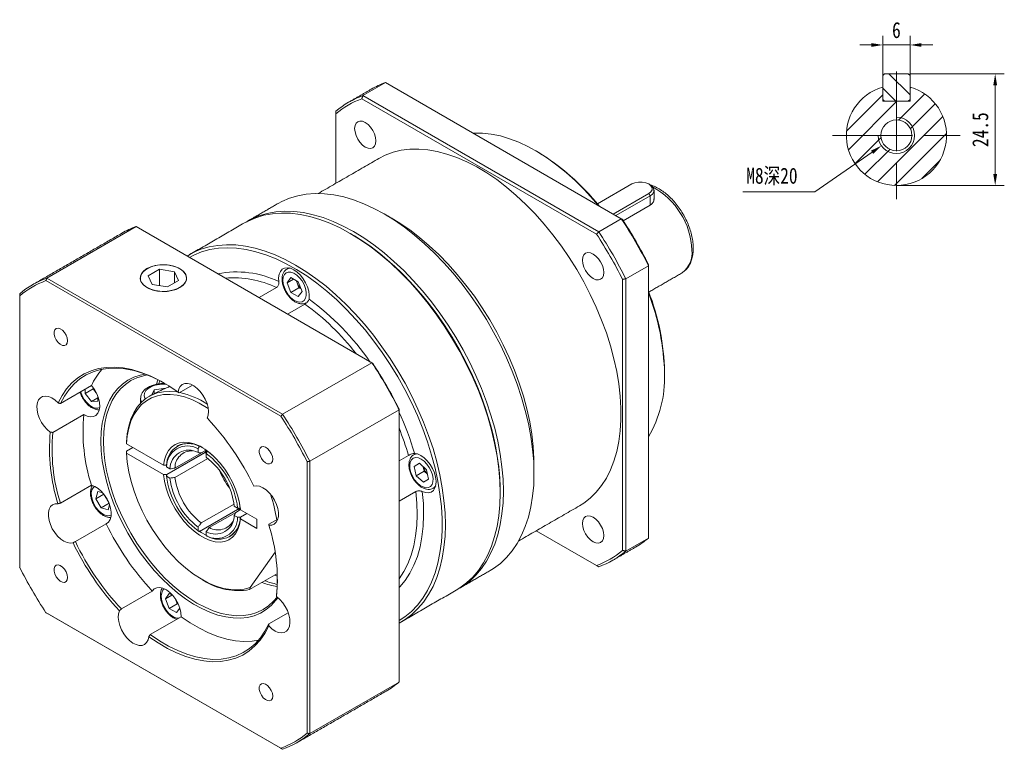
# Model space of a CAD drawing. Header units: millimetres. Extents: x 63 to 783, y 54 to 563.
# Tile 3 of 5: x 299 to 515, y 174 to 335. Entities that reach past the tile are written whole.
import ezdxf

# ---------------------------------------------------------------- set-up
doc = ezdxf.new("R2010")
doc.units = ezdxf.units.MM
doc.header["$LTSCALE"] = 10
doc.linetypes.add('CENTER', pattern=[2, 1.25, -0.25, 0.25, -0.25])
doc.layers.get('0').update_dxf_attribs({"lineweight": 18})
doc.layers.add('3中心线层', color=1, linetype='CENTER', lineweight=18)
doc.layers.add('5剖面线层', color=2, linetype='Continuous', lineweight=18)
doc.styles.add('TH_GBDIM', font='txt', dxfattribs={"width": 0.8})
doc.dimstyles.new('TH_GBDIM', dxfattribs={"dimtxt": 3.5, "dimasz": 2.5, "dimexe": 2, "dimexo": 0, "dimgap": 1.5, "dimtad": 1, "dimdec": 1, "dimdsep": 46, "dimtxsty": 'TH_GBDIM', "dimcen": 2.5, "dimdle": 5, "dimclrd": 4, "dimclre": 4, "dimclrt": 3, "dimadec": 0, "dimazin": 0, "dimtfac": 0.714286, "dimtdec": 1, "dimtmove": 0, "dimatfit": 3, "dimfxl": 0, "dimtolj": 1, "dimarcsym": 0})

# ---------------------------------------------------------------- blocks, each defined once
blk = doc.blocks.new('*X28')
for points in [[(512.93, 320.18), (513.77, 320.18), (513.35, 322.68)], [(512.93, 300.68), (513.77, 300.68), (513.35, 298.18)]]:
    blk.add_hatch(color=4).paths.add_polyline_path(points, flags=0)
at = {"color": 4}
for p, q in [((494.68, 322.68), (515.35, 322.68)), ((513.35, 300.68), (513.35, 320.18)), ((491.68, 298.18), (515.35, 298.18))]:
    blk.add_line(p, q, dxfattribs=at)
at = {"color": 3, "insert": (510.1, 310.43), "char_height": 3.5, "width": 15.0267, "attachment_point": 5, "rotation": 90, "style": 'TH_GBDIM'}
blk.add_mtext('24.5', dxfattribs=at)
blk = doc.blocks.new('*X29')
blk.add_hatch(color=4).paths.add_polyline_path([(486.1, 305.82), (486.58, 305.13), (488.39, 306.9)], flags=0)
at = {"color": 4}
for p, q in [((491.68, 306.68), (491.68, 311.68)), ((489.18, 309.18), (494.18, 309.18)), ((473.78, 296.77), (486.34, 305.48)), ((458.01, 296.77), (473.78, 296.77))]:
    blk.add_line(p, q, dxfattribs=at)
at = {"color": 3, "insert": (464.36, 300.15), "char_height": 3.5, "width": 23.3956, "attachment_point": 5, "style": 'TH_GBDIM'}
blk.add_mtext('M8深20', dxfattribs=at)
blk = doc.blocks.new('*X30')
for points in [[(486.18, 329.42), (486.18, 328.59), (488.68, 329.01)], [(497.18, 329.42), (497.18, 328.59), (494.68, 329.01)]]:
    blk.add_hatch(color=4).paths.add_polyline_path(points, flags=0)
at = {"color": 4}
for p, q in [((488.68, 322.28), (488.68, 331.01)), ((494.68, 322.28), (494.68, 331.01)), ((486.18, 329.01), (483.68, 329.01)), ((494.68, 329.01), (488.68, 329.01)), ((497.18, 329.01), (499.68, 329.01))]:
    blk.add_line(p, q, dxfattribs=at)
at = {"color": 3, "insert": (491.68, 332.26), "char_height": 3.5, "width": 3.1733, "attachment_point": 5, "style": 'TH_GBDIM'}
blk.add_mtext('6', dxfattribs=at)

msp = doc.modelspace()

# ---------------------------------------------------------------- hatches: boundary and pattern name
at = {"layer": '5剖面线层'}
h = msp.add_hatch(dxfattribs=at)
h.set_pattern_fill('ANSI31', color=256, style=0, pattern_type=0)
h.set_pattern_definition([(135, (0, 0), (-2.245064, -2.245064), [])])
h.paths.add_polyline_path([(494.68, 322.68), (491.68, 322.68), (491.68, 316.68), (494.68, 316.68)], flags=0)
h.paths.add_polyline_path([(491.68, 322.68), (488.68, 322.68), (488.68, 316.68), (491.68, 316.68)], flags=0)
h = msp.add_hatch(dxfattribs=at)
h.set_pattern_fill('ANSI31', color=256, style=0, pattern_type=0)
edge = h.paths.add_edge_path(flags=0)
edge.add_line((502.68, 309.18), (495.68, 309.18))
edge.add_arc((491.68, 309.18), 4, 270, 360, ccw=False)
edge.add_line((491.68, 305.18), (491.68, 298.18))
edge.add_arc((491.68, 309.18), 11, 270, 360)
edge = h.paths.add_edge_path(flags=0)
edge.add_line((494.68, 319.76), (494.68, 316.68))
edge.add_line((494.68, 316.68), (491.68, 316.68))
edge.add_line((491.68, 316.68), (491.68, 313.18))
edge.add_arc((491.68, 309.18), 4, 0, 90, ccw=False)
edge.add_line((495.68, 309.18), (502.68, 309.18))
edge.add_arc((491.68, 309.18), 11, 360, 434.1734)
edge = h.paths.add_edge_path(flags=0)
edge.add_line((491.68, 316.68), (488.68, 316.68))
edge.add_line((488.68, 316.68), (488.68, 319.76))
edge.add_arc((491.68, 309.18), 11, 105.8266, 180)
edge.add_line((480.68, 309.18), (488.28, 309.18))
edge.add_arc((491.68, 309.18), 3.4, 90, 180, ccw=False)
edge.add_line((491.68, 312.58), (491.68, 316.68))
edge = h.paths.add_edge_path(flags=0)
edge.add_arc((491.68, 309.18), 4, 180, 270, ccw=False)
edge.add_line((487.68, 309.18), (480.68, 309.18))
edge.add_arc((491.68, 309.18), 11, 180, 270)
edge.add_line((491.68, 298.18), (491.68, 305.18))
edge = h.paths.add_edge_path(flags=0)
edge.add_line((488.28, 309.18), (487.68, 309.18))
edge.add_arc((491.68, 309.18), 4, 180, 270)
edge.add_line((491.68, 305.18), (491.68, 305.78))
edge.add_arc((491.68, 309.18), 3.4, 180, 270, ccw=False)
edge = h.paths.add_edge_path(flags=0)
edge.add_line((495.68, 309.18), (495.08, 309.18))
edge.add_arc((491.68, 309.18), 3.4, 270, 360, ccw=False)
edge.add_line((491.68, 305.78), (491.68, 305.18))
edge.add_arc((491.68, 309.18), 4, 270, 360)
edge = h.paths.add_edge_path(flags=0)
edge.add_line((491.68, 313.18), (491.68, 312.58))
edge.add_arc((491.68, 309.18), 3.4, 0, 90, ccw=False)
edge.add_line((495.08, 309.18), (495.68, 309.18))
edge.add_arc((491.68, 309.18), 4, 0, 90)

# ---------------------------------------------------------------- linework, layer by layer
for p, q in [((489.08, 322.68), (488.68, 322.28)), ((488.68, 322.28), (488.68, 317.08)), ((489.08, 322.68), (494.28, 322.68)), ((494.28, 322.68), (494.68, 322.28)), ((494.68, 322.28), (494.68, 317.08)), ((489.08, 316.68), (488.68, 317.08)), ((488.68, 316.68), (488.68, 317.08)), ((489.08, 316.68), (488.68, 316.68)), ((489.08, 316.68), (494.28, 316.68)), ((494.68, 317.08), (494.28, 316.68)), ((494.68, 316.68), (494.28, 316.68)), ((494.68, 317.08), (494.68, 316.68))]:
    msp.add_line(p, q)
at = {"color": 7, "linetype": 'Continuous', "lineweight": 15}
for p, q in [((374.61, 317.9), (379.56, 320.76)), ((431.31, 290.89), (379.56, 320.76)), ((374.61, 317.9), (426.36, 288.03)), ((425.88, 287.49), (374.38, 317.22)), ((368.67, 314.47), (368.67, 313.92)), ((368.67, 313.92), (368.67, 298.66)), ((433.65, 298.51), (426.08, 294.14)), ((429.55, 291.9), (437.33, 296.39)), ((437.33, 296.39), (437.61, 295.9)), ((438.49, 297.12), (438.49, 295.1)), ((437.61, 295.9), (430.12, 291.57)), ((437.61, 293.84), (431.73, 290.45)), ((437.61, 295.9), (437.61, 293.84)), ((431.31, 290.89), (426.36, 288.03)), ((324.83, 289.16), (305.24, 277.86)), ((376.58, 259.29), (324.83, 289.16)), ((329.94, 279.79), (327.49, 278.38)), ((333.29, 279.27), (329.94, 279.79)), ((329.94, 276.21), (329.94, 279.79)), ((334.18, 277.34), (333.29, 279.27)), ((333.29, 276.83), (333.29, 279.27)), ((432.31, 277.73), (437.26, 280.59)), ((437.26, 280.85), (437.26, 280.59)), ((437.26, 220.83), (437.26, 280.59)), ((444.52, 278.94), (444.7, 279.05)), ((356.61, 247.55), (305.06, 277.31)), ((305.24, 277.86), (356.99, 247.98)), ((327.49, 278.38), (328.39, 276.45)), ((331.73, 275.93), (334.18, 277.34)), ((357.98, 276.84), (358.8, 278)), ((359.4, 277.66), (357.98, 276.84)), ((358.8, 274.74), (357.98, 276.84)), ((358.8, 278), (360.43, 277.06)), ((360.16, 276.81), (359.95, 277.34)), ((360.57, 275.76), (360.16, 276.81)), ((360.43, 277.06), (361.25, 274.96)), ((431.6, 218.12), (431.6, 277.58)), ((432.31, 277.73), (432.31, 217.97)), ((299.3, 274.42), (299.3, 273.98)), ((328.39, 276.45), (331.73, 275.93)), ((351.83, 273.58), (355.64, 275.78)), ((360.57, 275.76), (358.8, 274.74)), ((360.43, 273.8), (358.8, 274.74)), ((361.25, 274.96), (360.43, 273.8)), ((361.04, 275.48), (360.57, 275.76)), ((299.3, 273.98), (299.3, 214.46)), ((361.89, 272.18), (358.07, 269.98)), ((376.58, 259.29), (356.99, 247.98)), ((440.79, 257.24), (440.79, 256.83)), ((329.3, 254.6), (329.62, 255.57)), ((330.05, 255.34), (329.86, 254.71)), ((308.27, 250.35), (315.06, 254.27)), ((315.4, 253.54), (313.63, 252.52)), ((313.63, 252.52), (313.63, 253.44)), ((315.4, 253.54), (315.4, 253.83)), ((316.11, 252.66), (315.4, 253.54)), ((328.3, 252.25), (328.79, 253.32)), ((328.79, 253.32), (331.35, 253.71)), ((328.79, 252.51), (328.79, 253.32)), ((337.25, 254.38), (334.3, 252.68)), ((315.04, 250.76), (313.63, 252.52)), ((316.46, 251.57), (315.04, 250.76)), ((316.46, 250.88), (315.04, 250.76)), ((316.12, 252.64), (316.11, 252.66)), ((316.46, 251.84), (316.46, 250.88)), ((325.84, 251.53), (325.84, 250.45)), ((382.53, 248.99), (362.94, 237.69)), ((382.53, 249.2), (382.53, 248.99)), ((382.53, 189.23), (382.53, 248.99)), ((313.36, 247.94), (306.58, 244.02)), ((330.88, 236.8), (322.73, 241.51)), ((322.73, 239.88), (324.14, 240.69)), ((331.52, 234.72), (340.43, 239.86)), ((333.37, 236.18), (340.22, 240.14)), ((338.44, 240.43), (338.44, 239.59)), ((338.72, 240.92), (338.79, 240.96)), ((340.22, 240.14), (339.14, 239.52)), ((340.07, 240.07), (340.11, 239.68)), ((340.43, 239.86), (340.09, 240.06)), ((340.52, 239.92), (340.49, 239.9)), ((322.73, 239.47), (330.88, 234.76)), ((331.59, 234.76), (340.08, 239.66)), ((340.56, 238.3), (333.37, 234.14)), ((340.09, 239.48), (340.08, 239.66)), ((340.2, 238.57), (340.2, 239.41)), ((362.94, 237.69), (362.94, 177.93)), ((382.53, 237.75), (384.6, 238.95)), ((385.69, 239.06), (385.76, 239.11)), ((332.25, 236.01), (331.52, 236.43)), ((362.37, 178.04), (362.37, 237.57)), ((385.87, 236.57), (387.03, 237.24)), ((387.03, 237.24), (385.87, 236.57)), ((386.29, 234.5), (385.87, 236.57)), ((388.06, 235.52), (386.29, 234.5)), ((387.03, 237.24), (388.6, 235.84)), ((388.06, 235.52), (387.86, 236.49)), ((388.8, 234.87), (388.06, 235.52)), ((388.6, 235.84), (389.03, 233.77)), ((412.15, 237.03), (412.15, 234.99)), ((331.52, 234.39), (332.25, 233.97)), ((331.59, 234.76), (331.61, 234.57)), ((387.87, 233.11), (386.29, 234.5)), ((389.03, 233.77), (387.87, 233.11)), ((308.24, 228.5), (315.03, 232.41)), ((390.01, 231.75), (389.94, 231.7)), ((315.99, 229.46), (316.42, 231.03)), ((317.74, 230.47), (315.99, 229.46)), ((317.15, 227.46), (315.99, 229.46)), ((316.42, 231.03), (317.52, 230.74)), ((318.34, 229.48), (317.84, 230.33)), ((318.83, 228.62), (318.34, 229.48)), ((386.21, 231.05), (382.53, 228.92)), ((404.73, 231.11), (404.73, 230.71)), ((318.9, 228.47), (317.15, 227.46)), ((318.72, 227.03), (317.15, 227.46)), ((319.02, 228.13), (318.72, 227.03)), ((347.63, 227.39), (338.72, 222.25)), ((339.14, 224.14), (346.34, 228.29)), ((347.12, 227.43), (346.39, 227.85)), ((346.69, 226.45), (347.76, 227.07)), ((347.59, 226.97), (347.28, 227.19)), ((347.31, 227.21), (347.63, 226.98)), ((347.63, 227), (347.63, 227.39)), ((347.69, 227.43), (347.72, 227.45)), ((351.34, 224.99), (347.76, 227.06)), ((346.69, 226.45), (340.91, 223.12)), ((346.39, 225.81), (347.12, 225.39)), ((349.17, 226.24), (347.69, 225.39)), ((349.17, 226.24), (347.76, 225.43)), ((347.76, 225.02), (351.34, 222.95)), ((351.34, 222.95), (351.34, 224.99)), ((354, 223.86), (355.94, 224.97)), ((318.3, 223.98), (311.51, 220.06)), ((338.44, 223.26), (338.44, 222.42)), ((340.2, 221.39), (340.2, 222.24)), ((412.66, 222.45), (425.88, 214.82)), ((426.36, 214.54), (412.66, 222.45)), ((437.26, 220.83), (432.31, 217.97)), ((349.87, 210), (355.34, 217.77)), ((349.76, 209.53), (355.84, 213.04)), ((321.61, 205.28), (328.39, 209.2)), ((331.29, 207.52), (332.1, 208.68)), ((332.7, 208.33), (331.29, 207.52)), ((332.1, 205.41), (331.29, 207.52)), ((332.1, 208.68), (332.93, 208.2)), ((333.46, 207.48), (333.46, 207.5)), ((333.87, 206.43), (333.46, 207.48)), ((333.87, 206.43), (332.1, 205.41)), ((333.74, 204.47), (332.1, 205.41)), ((334.44, 205.47), (333.74, 204.47)), ((334.13, 206.28), (333.87, 206.43)), ((305.06, 204.47), (356.61, 174.72)), ((356.99, 174.49), (305.24, 204.37)), ((334.72, 203.59), (327.93, 199.67)), ((353.97, 202), (358.22, 204.46)), ((382.53, 189.23), (362.94, 177.93))]:
    msp.add_line(p, q, dxfattribs=at)
for points in [[(377.47, 307.97), (377.39, 308.71), (377.15, 309.5), (376.78, 310.27), (376.3, 310.98), (375.74, 311.57), (375.13, 312.01), (374.53, 312.27), (373.97, 312.32), (373.48, 312.18), (373.11, 311.83), (372.88, 311.32), (372.8, 310.66), (372.88, 309.92), (373.11, 309.14), (373.48, 308.36), (373.97, 307.66), (374.53, 307.06), (375.13, 306.62), (375.74, 306.37), (376.3, 306.31), (376.78, 306.46), (377.15, 306.8), (377.39, 307.32), (377.47, 307.97)], [(426.2, 293.84), (425.11, 295.12), (423.21, 297.21), (421.25, 299.18), (419.24, 301), (417.19, 302.67), (415.12, 304.18), (413.03, 305.51), (410.94, 306.68), (408.86, 307.65), (406.8, 308.45), (404.77, 309.04), (402.78, 309.44), (400.84, 309.65), (398.97, 309.65), (398.82, 309.64)], [(378.13, 304.12), (379.53, 304.83), (381.23, 305.46), (383.02, 305.9), (384.89, 306.14), (386.85, 306.17), (388.86, 306.01), (390.94, 305.65), (393.06, 305.09), (395.21, 304.33), (397.39, 303.39), (399.58, 302.26), (401.78, 300.94), (403.97, 299.46), (406.13, 297.8), (408.27, 295.99), (410.37, 294.03), (412.42, 291.93), (414.4, 289.7), (416.32, 287.36), (418.15, 284.9), (419.9, 282.35), (421.54, 279.72), (423.08, 277.03), (424.51, 274.28), (425.81, 271.48), (426.98, 268.66), (428.03, 265.83), (428.93, 262.99), (429.69, 260.18), (430.3, 257.39), (430.76, 254.64), (431.07, 251.95), (431.23, 249.33), (431.23, 246.8), (431.07, 244.36), (430.76, 242.03), (430.3, 239.81), (429.69, 237.73), (428.93, 235.79), (428.03, 234), (426.98, 232.37), (425.81, 230.9), (424.51, 229.62), (423.08, 228.51), (422.13, 227.91)], [(437.33, 296.39), (437.8, 296.77), (438.06, 297.22), (438.06, 297.68), (437.8, 298.13), (437.33, 298.51), (436.67, 298.79), (435.89, 298.93), (435.08, 298.93), (434.31, 298.79), (433.65, 298.51)], [(437.61, 298.35), (437.89, 298.16), (438.3, 297.73), (438.48, 297.25), (438.42, 296.76), (438.12, 296.29), (437.61, 295.9)], [(356.02, 294.25), (356.83, 294.68), (358.52, 295.41), (360.31, 295.94), (362.19, 296.28), (364.15, 296.42), (366.17, 296.36), (368.26, 296.11), (370.4, 295.66), (372.58, 295.01), (374.8, 294.17), (377.03, 293.15), (379.27, 291.94), (381.52, 290.56), (383.75, 289.01), (385.96, 287.29), (388.14, 285.41), (390.28, 283.39), (392.37, 281.24), (394.4, 278.95), (396.36, 276.55), (398.23, 274.05), (400.02, 271.45), (401.72, 268.77), (403.3, 266.02), (404.78, 263.21), (406.13, 260.36), (407.37, 257.48), (408.47, 254.59), (409.43, 251.69), (410.25, 248.8), (410.93, 245.94), (411.47, 243.11), (411.85, 240.34), (412.08, 237.63), (412.15, 234.99), (412.08, 232.45), (411.85, 230), (411.47, 227.66), (410.93, 225.45), (410.25, 223.37), (409.43, 221.44), (408.47, 219.65), (407.37, 218.03), (406.13, 216.57), (404.78, 215.29), (403.3, 214.19), (402.52, 213.7)], [(404.73, 230.71), (404.65, 233.34), (404.42, 236.05), (404.04, 238.83), (403.51, 241.65), (402.83, 244.52), (402.01, 247.41), (401.04, 250.3), (399.94, 253.2), (398.71, 256.08), (397.35, 258.93), (395.88, 261.73), (394.29, 264.48), (392.6, 267.16), (390.81, 269.76), (388.93, 272.27), (386.98, 274.67), (384.95, 276.95), (382.86, 279.11), (380.72, 281.13), (378.54, 283), (376.33, 284.72), (374.09, 286.27), (371.85, 287.66), (369.6, 288.86), (367.37, 289.89), (365.16, 290.73), (362.98, 291.37), (360.84, 291.82), (358.75, 292.08), (356.72, 292.13), (354.76, 291.99), (352.89, 291.65), (351.1, 291.12), (349.41, 290.39), (348.6, 289.96)], [(348.96, 290.16), (350.11, 290.8), (351.8, 291.53), (353.59, 292.06), (355.47, 292.4), (357.43, 292.54), (359.46, 292.48), (361.54, 292.23), (363.68, 291.78), (365.87, 291.13), (368.08, 290.3), (370.31, 289.27), (372.56, 288.07), (374.8, 286.68), (377.03, 285.13), (379.24, 283.41), (381.43, 281.54), (383.57, 279.52), (385.65, 277.36), (387.68, 275.08), (389.64, 272.68), (391.52, 270.17), (393.31, 267.57), (395, 264.89), (396.59, 262.14), (398.06, 259.33), (399.42, 256.49), (400.65, 253.61), (401.75, 250.71), (402.71, 247.81), (403.54, 244.93), (404.22, 242.06), (404.75, 239.24), (405.13, 236.46), (405.36, 233.75), (405.44, 231.11), (405.36, 228.57), (405.13, 226.12), (404.75, 223.79), (404.22, 221.57), (403.54, 219.5), (402.71, 217.56), (401.75, 215.77), (400.65, 214.15), (399.42, 212.69), (398.06, 211.41), (396.59, 210.31), (395.45, 209.63)], [(381.05, 290.92), (382.69, 289.92), (384.87, 288.44), (387.04, 286.78), (389.18, 284.97), (391.28, 283.01), (393.33, 280.91), (395.31, 278.68), (397.23, 276.33), (399.06, 273.88), (400.8, 271.33), (402.45, 268.7), (403.99, 266.01), (405.41, 263.25), (406.72, 260.46), (407.89, 257.64), (408.93, 254.81), (409.84, 251.97), (410.6, 249.16), (411.21, 246.37), (411.67, 243.62), (411.98, 240.93), (412.13, 238.31), (412.15, 237.03)], [(372.21, 287.45), (373.89, 286.43), (376.12, 284.92), (378.34, 283.23), (380.53, 281.39), (382.68, 279.4), (384.78, 277.27), (386.82, 275.01), (388.79, 272.63), (390.68, 270.14), (392.48, 267.55), (394.19, 264.88), (395.79, 262.14), (397.28, 259.34), (398.65, 256.49), (399.89, 253.62), (401, 250.72), (401.98, 247.82), (402.81, 244.93), (403.5, 242.07), (404.03, 239.24), (404.42, 236.46), (404.65, 233.75), (404.73, 231.11)], [(404.73, 231.11), (404.71, 232.42), (404.55, 235.1), (404.25, 237.85), (403.78, 240.65), (403.17, 243.5), (402.41, 246.38), (401.51, 249.27), (400.46, 252.17), (399.29, 255.06), (397.98, 257.92), (396.55, 260.74), (395, 263.52), (393.35, 266.23), (391.59, 268.86), (389.74, 271.4), (387.81, 273.83), (385.81, 276.16), (383.74, 278.35), (381.61, 280.42), (379.44, 282.33), (377.23, 284.1), (375.01, 285.69), (372.76, 287.12), (372.21, 287.45)], [(336.04, 282.69), (337.38, 283.45), (339.08, 284.18), (340.87, 284.71), (342.74, 285.05), (344.7, 285.19), (346.73, 285.14), (348.82, 284.88), (350.96, 284.43), (353.14, 283.79), (355.35, 282.95), (357.58, 281.92), (359.83, 280.72), (362.07, 279.33), (364.3, 277.78), (366.52, 276.06), (368.7, 274.19), (370.84, 272.17), (372.93, 270.01), (374.95, 267.73), (376.91, 265.33), (378.79, 262.82), (380.58, 260.22), (382.27, 257.54), (383.86, 254.79), (385.33, 251.99), (386.69, 249.14), (387.92, 246.26), (389.02, 243.36), (389.99, 240.47), (390.81, 237.58), (391.49, 234.72), (392.02, 231.89), (392.4, 229.11), (392.63, 226.4), (392.71, 223.77), (392.63, 221.22), (392.4, 218.77), (392.02, 216.44), (391.49, 214.23), (390.81, 212.15), (389.99, 210.21), (389.02, 208.43), (387.92, 206.8), (386.69, 205.35), (385.33, 204.06), (383.86, 202.96), (382.53, 202.17)], [(382.53, 202.74), (383.82, 203.58), (385.25, 204.76), (386.56, 206.11), (387.74, 207.64), (388.78, 209.33), (389.68, 211.18), (390.44, 213.18), (391.06, 215.32), (391.52, 217.59), (391.83, 219.98), (391.98, 222.48), (391.98, 225.07), (391.83, 227.75), (391.52, 230.5), (391.06, 233.3), (390.44, 236.15), (389.68, 239.03), (388.78, 241.92), (387.74, 244.82), (386.56, 247.71), (385.25, 250.57), (383.82, 253.4), (382.27, 256.17), (380.62, 258.88), (378.86, 261.51), (377.02, 264.05), (375.08, 266.48), (373.08, 268.81), (371.01, 271.01), (368.88, 273.07), (366.71, 274.99), (364.51, 276.75), (362.28, 278.35), (360.04, 279.78), (357.79, 281.03), (355.55, 282.09), (353.33, 282.97), (351.15, 283.66), (349, 284.15), (346.9, 284.44), (344.86, 284.54), (342.89, 284.43), (341, 284.12), (339.19, 283.62), (337.49, 282.92), (336.53, 282.41)], [(427.47, 279.11), (427.39, 279.85), (427.15, 280.63), (426.78, 281.41), (426.3, 282.11), (425.74, 282.71), (425.13, 283.15), (424.53, 283.4), (423.97, 283.46), (423.48, 283.31), (423.11, 282.97), (422.88, 282.45), (422.8, 281.8), (422.88, 281.06), (423.11, 280.27), (423.48, 279.5), (423.97, 278.79), (424.53, 278.2), (425.13, 277.76), (425.74, 277.5), (426.3, 277.45), (426.78, 277.6), (427.15, 277.94), (427.39, 278.45), (427.47, 279.11)], [(327.23, 279.94), (326.56, 279.46), (326.07, 278.92), (325.8, 278.32), (325.74, 277.71), (325.91, 277.1), (326.29, 276.52), (326.87, 276.01), (327.63, 275.57), (328.52, 275.24), (329.52, 275.02), (330.57, 274.92), (331.63, 274.95), (332.66, 275.11), (333.61, 275.39), (334.44, 275.78), (335.11, 276.26), (335.6, 276.81), (335.87, 277.4), (335.93, 278.01), (335.76, 278.62), (335.38, 279.2), (334.8, 279.71), (334.05, 280.15), (333.15, 280.48), (332.16, 280.7), (331.1, 280.8), (330.04, 280.77), (329.01, 280.61), (328.06, 280.33), (327.23, 279.94)], [(329.53, 280.68), (328.54, 280.46), (327.66, 280.13), (326.91, 279.7), (326.33, 279.18), (325.95, 278.62), (325.79, 278.01), (325.84, 277.4), (326.12, 276.81), (326.6, 276.27), (327.26, 275.8), (328.08, 275.41), (329.02, 275.14), (330.05, 274.98), (331.1, 274.95), (332.14, 275.04), (333.13, 275.26), (334.02, 275.59), (334.76, 276.02), (335.34, 276.54), (335.72, 277.11), (335.88, 277.71), (335.83, 278.32), (335.55, 278.91), (335.07, 279.45), (334.41, 279.92), (333.59, 280.31), (332.65, 280.58), (331.63, 280.74), (330.57, 280.77), (329.53, 280.68)], [(356.16, 277.1), (356.12, 277.96), (356.24, 278.72), (356.5, 279.35), (356.91, 279.81), (357.44, 280.08), (358.06, 280.15), (358.75, 280.02), (359.47, 279.7), (360.2, 279.19), (360.88, 278.52), (361.51, 277.73), (362.03, 276.85), (362.44, 275.92), (362.71, 274.98), (362.83, 274.09), (362.79, 273.27)], [(357.05, 277.38), (357.13, 276.6), (357.37, 275.77), (357.75, 274.95), (358.24, 274.19), (358.82, 273.54), (359.45, 273.04), (360.1, 272.72), (360.71, 272.59), (361.25, 272.68), (361.69, 272.96), (362, 273.43), (362.16, 274.06), (362.16, 274.8), (362, 275.61), (361.69, 276.44), (361.25, 277.24), (360.71, 277.95), (360.1, 278.53), (359.45, 278.95), (358.82, 279.17), (358.24, 279.19), (357.75, 279.01), (357.37, 278.62), (357.13, 278.07), (357.05, 277.38)], [(357.94, 279.84), (358.26, 279.97), (358.71, 280.04)], [(309.82, 264.13), (309.74, 264.73), (309.51, 265.36), (309.15, 265.95), (308.7, 266.44), (308.21, 266.76), (307.74, 266.9), (307.33, 266.83), (307.03, 266.55), (306.87, 266.11), (306.87, 265.55), (307.03, 264.92), (307.33, 264.3), (307.74, 263.76), (308.21, 263.35), (308.7, 263.11), (309.15, 263.08), (309.51, 263.25), (309.74, 263.62), (309.82, 264.13)], [(307.73, 250.47), (308.59, 252.11), (309.6, 253.58), (310.75, 254.86), (312.04, 255.95), (313.44, 256.84), (314.97, 257.53), (316.6, 258.01), (318.32, 258.27), (320.13, 258.32), (322, 258.16), (323.94, 257.78), (325.92, 257.19), (327.94, 256.4), (329.97, 255.4), (332.01, 254.21), (334.04, 252.83)], [(330.98, 254.83), (330.28, 255.22), (328.26, 256.21), (326.27, 257), (324.31, 257.58), (322.39, 257.96), (320.53, 258.12), (318.74, 258.07), (317.04, 257.81), (315.43, 257.33), (313.92, 256.65), (312.53, 255.77), (311.26, 254.69), (310.12, 253.42), (309.12, 251.97), (308.27, 250.35)], [(317.12, 242.1), (317.19, 244.11), (317.43, 246.03), (317.81, 247.83), (318.34, 249.49), (319.01, 251.02), (319.83, 252.38), (320.78, 253.59), (321.85, 254.62), (323.05, 255.46), (324.35, 256.12), (325.76, 256.59), (326.82, 256.8)], [(327.31, 256.61), (326.43, 256.44), (325.01, 256.01), (323.69, 255.37), (322.48, 254.55), (321.39, 253.54), (320.43, 252.35), (319.6, 250.99), (318.92, 249.48), (318.38, 247.82), (318, 246.03), (317.76, 244.11), (317.68, 242.1)], [(312.67, 252.89), (312.68, 252.86), (313, 252.03), (313.45, 251.24), (314, 250.54), (314.62, 249.97), (315.26, 249.57), (315.89, 249.36), (316.46, 249.36), (316.84, 249.49)], [(315.06, 254.27), (315.68, 253.42), (316.19, 252.49), (316.57, 251.52), (316.79, 250.56), (316.85, 249.66), (316.73, 248.87), (316.46, 248.22), (316.04, 247.75), (315.48, 247.47), (314.83, 247.42), (314.11, 247.57), (313.36, 247.94)], [(322.73, 241.92), (322.89, 243.71), (323.22, 245.39), (323.69, 246.93), (324.32, 248.33), (325.09, 249.56), (326, 250.62), (327.04, 251.49), (328.2, 252.18), (329.47, 252.66), (330.83, 252.95), (332.27, 253.02), (333.79, 252.89), (334, 252.86)], [(331.43, 254.57), (330.96, 254.59), (329.98, 254.54), (329.04, 254.36), (328.2, 254.06), (327.5, 253.66), (326.98, 253.18), (326.67, 252.64), (326.59, 252.07), (326.73, 251.5), (326.82, 251.33)], [(340.47, 247.13), (340.68, 247.8), (340.74, 248.59), (340.64, 249.47), (340.4, 250.39), (340.02, 251.31), (339.52, 252.19), (338.92, 252.99), (338.25, 253.68), (337.54, 254.21), (336.82, 254.58), (336.13, 254.75), (335.5, 254.73), (334.95, 254.51), (334.51, 254.11), (334.21, 253.54), (334.04, 252.83)], [(307.73, 250.47), (307.05, 251.11), (306.33, 251.59), (305.62, 251.89), (304.95, 252), (304.34, 251.91), (303.83, 251.63), (303.43, 251.16), (303.17, 250.54), (303.06, 249.79), (303.11, 248.94), (303.3, 248.03), (303.63, 247.1), (304.1, 246.2), (304.66, 245.37), (305.31, 244.64), (306.01, 244.05)], [(340.68, 249.25), (340.31, 249.49), (338.67, 250.46), (337.04, 251.23), (335.43, 251.81), (333.86, 252.19), (332.34, 252.35), (330.89, 252.31), (329.52, 252.07), (328.25, 251.61), (327.09, 250.96), (326.04, 250.11), (325.12, 249.07), (324.34, 247.86), (323.71, 246.49), (323.22, 244.96), (322.9, 243.29), (322.73, 241.51)], [(355.95, 207.75), (355.53, 207.18), (354.51, 206.07), (353.38, 205.13), (352.12, 204.37), (350.77, 203.81), (349.32, 203.44), (347.78, 203.27), (346.17, 203.3), (344.5, 203.52), (342.78, 203.94), (341.03, 204.56), (339.25, 205.36), (337.46, 206.35), (335.67, 207.52), (333.91, 208.85), (332.17, 210.33), (330.47, 211.97), (328.83, 213.74), (327.26, 215.63), (325.76, 217.62), (324.35, 219.71), (323.05, 221.88), (321.85, 224.11), (320.78, 226.38), (319.83, 228.68), (319.01, 230.99), (318.34, 233.29), (317.81, 235.57), (317.43, 237.81), (317.19, 239.99), (317.12, 242.1)], [(317.68, 242.1), (317.76, 239.99), (318, 237.8), (318.38, 235.56), (318.92, 233.28), (319.6, 230.98), (320.43, 228.67), (321.39, 226.37), (322.48, 224.11), (323.69, 221.88), (325.01, 219.73), (326.43, 217.65), (327.94, 215.67), (329.52, 213.8), (331.18, 212.05), (332.88, 210.45), (334.63, 208.99), (336.4, 207.7), (338.19, 206.58), (339.98, 205.64), (341.75, 204.88), (343.5, 204.32), (345.2, 203.96), (346.86, 203.79), (348.44, 203.83), (349.95, 204.07), (351.37, 204.51), (352.69, 205.14), (353.9, 205.97), (354.99, 206.98), (355.76, 207.9)], [(330.88, 236.8), (331.09, 238.03), (331.45, 239.12), (331.97, 240.05), (332.63, 240.8), (333.43, 241.36), (334.33, 241.72), (335.34, 241.86), (336.42, 241.79), (337.56, 241.51), (338.73, 241.03), (339.91, 240.34), (341.09, 239.48), (342.22, 238.44), (343.31, 237.26), (344.31, 235.96), (345.22, 234.55), (346.01, 233.08), (346.67, 231.56), (347.19, 230.04), (347.55, 228.52), (347.76, 227.06)], [(340.49, 239.9), (341.69, 238.95), (341.91, 238.75)], [(354.82, 238.15), (354.74, 238.75), (354.51, 239.38), (354.15, 239.97), (353.7, 240.46), (353.21, 240.79), (352.74, 240.92), (352.33, 240.85), (352.03, 240.58), (351.87, 240.13), (351.87, 239.57), (352.03, 238.94), (352.33, 238.32), (352.74, 237.78), (353.21, 237.37), (353.7, 237.13), (354.15, 237.1), (354.51, 237.28), (354.74, 237.64), (354.82, 238.15)], [(322.73, 239.47), (322.9, 237.46), (323.24, 235.38), (323.73, 233.26), (324.39, 231.11), (325.19, 228.96), (326.14, 226.83), (327.22, 224.75), (328.42, 222.72), (329.73, 220.78), (331.14, 218.94), (332.62, 217.22), (334.18, 215.63), (335.79, 214.2), (337.43, 212.94), (339.09, 211.86), (340.76, 210.97), (342.41, 210.27), (344.02, 209.79), (345.6, 209.52), (347.1, 209.46), (348.53, 209.62), (349.87, 210)], [(386.78, 238.41), (386.19, 238.48), (385.67, 238.33), (385.27, 237.99), (385, 237.47), (384.89, 236.8), (384.94, 236.04), (385.14, 235.21), (385.49, 234.39), (385.96, 233.62), (386.53, 232.94), (387.15, 232.4), (387.8, 232.04), (388.42, 231.87), (388.98, 231.91), (389.44, 232.16), (389.78, 232.59), (389.97, 233.19), (390, 233.91), (389.88, 234.71), (389.6, 235.54), (389.18, 236.35), (388.66, 237.08), (388.06, 237.69), (387.42, 238.15), (386.78, 238.41)], [(385.92, 239.42), (386.61, 239.29), (387.33, 238.95), (388.06, 238.44), (388.74, 237.77), (389.36, 236.97), (389.89, 236.09), (390.29, 235.15), (390.55, 234.22), (390.66, 233.33), (390.62, 232.52), (390.41, 231.83), (390.07, 231.29), (389.59, 230.93), (389.01, 230.76), (388.35, 230.8), (387.64, 231.04)], [(347.76, 225.02), (347.55, 223.79), (347.19, 222.7), (346.67, 221.77), (346.01, 221.02), (345.22, 220.46), (344.31, 220.1), (343.31, 219.96), (342.22, 220.03), (341.09, 220.31), (339.91, 220.79), (338.73, 221.48), (337.56, 222.35), (336.42, 223.38), (335.34, 224.56), (334.33, 225.86), (333.43, 227.27), (332.63, 228.74), (331.97, 230.26), (331.45, 231.79), (331.09, 233.3), (330.88, 234.76)], [(315.74, 232.16), (315.42, 231.89), (315.14, 231.38), (315.01, 230.73), (315.05, 229.97), (315.24, 229.15), (315.58, 228.32), (316.04, 227.54), (316.6, 226.85), (317.22, 226.3), (317.86, 225.92), (318.49, 225.74), (319.05, 225.76), (319.36, 225.88)], [(315.03, 232.41), (315.76, 232.15), (316.52, 231.68), (317.24, 231.04), (317.91, 230.25), (318.48, 229.35), (318.92, 228.4), (319.22, 227.43), (319.36, 226.49), (319.34, 225.64), (319.14, 224.92), (318.79, 224.35), (318.3, 223.98)], [(353.98, 223.65), (354.62, 223.67), (355.16, 223.89), (355.6, 224.3), (355.9, 224.87), (356.06, 225.59), (356.07, 226.41), (355.93, 227.31), (355.64, 228.23), (355.21, 229.14), (354.68, 230), (354.05, 230.77), (353.37, 231.41), (352.65, 231.89), (351.94, 232.19), (351.27, 232.31), (350.66, 232.22)], [(347.4, 229.23), (347.46, 228.94), (347.69, 227.43)], [(382.53, 211.85), (382.58, 211.92), (383.6, 213.48), (384.47, 215.21), (385.2, 217.1), (385.77, 219.13), (386.18, 221.3), (386.43, 223.59), (386.52, 225.99), (386.45, 228.48), (386.21, 231.05)], [(387.64, 231.04), (387.87, 228.42), (387.93, 225.88), (387.84, 223.43), (387.57, 221.1), (387.15, 218.89), (386.56, 216.82), (385.82, 214.9), (384.92, 213.14), (383.88, 211.55), (382.7, 210.14), (382.53, 209.96)], [(395.1, 209.42), (395.88, 209.9), (397.35, 211), (398.71, 212.28), (399.94, 213.74), (401.04, 215.37), (402.01, 217.15), (402.83, 219.09), (403.51, 221.17), (404.04, 223.38), (404.42, 225.71), (404.65, 228.16), (404.73, 230.71)], [(307.69, 228.38), (307.05, 228.35), (306.51, 228.13), (306.07, 227.73), (305.77, 227.15), (305.61, 226.44), (305.6, 225.61), (305.74, 224.72), (306.03, 223.79), (306.46, 222.88), (306.99, 222.02), (307.62, 221.26), (308.3, 220.62), (309.02, 220.13), (309.73, 219.83), (310.4, 219.72), (311.01, 219.81)], [(427.47, 221.37), (427.39, 222.11), (427.15, 222.9), (426.78, 223.67), (426.3, 224.38), (425.74, 224.97), (425.13, 225.41), (424.53, 225.67), (423.97, 225.72), (423.48, 225.57), (423.11, 225.23), (422.88, 224.71), (422.8, 224.06), (422.88, 223.32), (423.11, 222.53), (423.48, 221.76), (423.97, 221.05), (424.53, 220.46), (425.13, 220.02), (425.74, 219.76), (426.3, 219.71), (426.78, 219.86), (427.15, 220.2), (427.39, 220.72), (427.47, 221.37)], [(338.64, 222.4), (339.11, 222.07), (340.2, 221.44)], [(309.82, 212.16), (309.74, 212.77), (309.51, 213.4), (309.15, 213.99), (308.7, 214.47), (308.21, 214.8), (307.74, 214.93), (307.33, 214.86), (307.03, 214.59), (306.87, 214.15), (306.87, 213.58), (307.03, 212.96), (307.33, 212.34), (307.74, 211.79), (308.21, 211.38), (308.7, 211.15), (309.15, 211.11), (309.51, 211.29), (309.74, 211.65), (309.82, 212.16)], [(355.86, 212.47), (355.26, 212.68), (355.23, 212.69)], [(328.39, 209.2), (328.82, 209.67), (329.37, 209.95), (330.02, 210.01), (330.74, 209.85), (331.49, 209.48), (332.23, 208.92), (332.93, 208.2), (333.55, 207.35), (334.07, 206.42), (334.44, 205.45), (334.66, 204.49), (334.72, 203.59)], [(331.09, 209.7), (330.73, 209.37), (330.47, 208.84), (330.36, 208.18), (330.41, 207.4), (330.62, 206.58), (330.98, 205.76), (331.46, 204.99), (332.03, 204.31), (332.65, 203.78), (333.29, 203.43), (333.91, 203.27), (334.15, 203.27)], [(355.66, 208.33), (355.82, 210.09), (355.87, 211.73)], [(353.94, 201.55), (354.63, 200.91), (355.34, 200.43), (356.05, 200.13), (356.72, 200.02), (357.33, 200.11), (357.84, 200.4), (358.24, 200.86), (358.5, 201.48), (358.61, 202.24), (358.57, 203.09), (358.37, 204), (358.04, 204.92), (357.58, 205.82), (357.01, 206.66), (356.36, 207.39), (355.66, 207.98)], [(321.2, 204.89), (320.99, 204.22), (320.94, 203.43), (321.03, 202.56), (321.27, 201.64), (321.65, 200.72), (322.16, 199.83), (322.75, 199.03), (323.42, 198.35), (324.13, 197.81), (324.85, 197.45), (325.54, 197.27), (326.17, 197.29), (326.72, 197.51), (327.16, 197.91), (327.46, 198.48), (327.63, 199.2)], [(351.68, 198.4), (350.28, 198.2), (348.49, 198.15), (346.63, 198.31), (344.72, 198.69), (342.76, 199.27), (340.76, 200.06), (338.75, 201.05), (336.73, 202.23), (334.72, 203.59)], [(353.94, 201.55), (353.08, 199.91), (352.07, 198.45), (350.92, 197.17), (349.64, 196.07), (348.23, 195.18), (346.7, 194.5), (345.08, 194.02), (343.35, 193.75), (341.54, 193.7), (339.67, 193.87), (337.73, 194.24), (335.75, 194.83), (333.73, 195.63), (331.7, 196.63), (329.66, 197.82), (327.63, 199.2)], [(327.93, 199.67), (329.94, 198.31), (331.96, 197.13), (333.97, 196.14), (335.97, 195.35), (337.93, 194.77), (339.85, 194.39), (341.71, 194.23), (343.49, 194.28), (345.2, 194.54), (346.81, 195.02), (348.32, 195.7), (349.71, 196.58), (350.98, 197.66), (352.12, 198.93), (353.12, 200.38), (353.97, 202)], [(354.82, 186.18), (354.74, 186.79), (354.51, 187.42), (354.15, 188.01), (353.7, 188.49), (353.21, 188.82), (352.74, 188.96), (352.33, 188.88), (352.03, 188.61), (351.87, 188.17), (351.87, 187.6), (352.03, 186.98), (352.33, 186.36), (352.74, 185.82), (353.21, 185.4), (353.7, 185.17), (354.15, 185.14), (354.51, 185.31), (354.74, 185.67), (354.82, 186.18)]]:
    msp.add_lwpolyline(points, dxfattribs=at)
msp.add_circle((491.68, 309.18), 3.4)
for centre, radius, start, end in [((386.19, 302.4), 19.52, 109.8546, 119.9764), ((381.21, 299.6), 19.45, 109.8425, 130.1683), ((381.02, 299.12), 19.28, 110.1462, 129.8646), ((386.01, 261.3), 51.82, 38.6822, 58.7839), ((430.26, 283.35), 16.55, 2.1756, 61.3974), ((347.62, 235.7), 100.25, 26.6001, 33.3999), ((348.46, 236.19), 99.4, 26.7024, 33.2976), ((331.46, 270.81), 19.52, 109.8546, 119.9764), ((342.8, 232.92), 99.4, 26.7024, 33.2976), ((342.67, 232.84), 100.25, 26.6001, 33.3999), ((441.27, 283.43), 5.56, 308.0659, 5.6866), ((346.97, 258.3), 20.92, 63.9531, 101.5532), ((311.85, 259.56), 19.45, 109.8425, 130.1683), ((311.69, 259.17), 19.31, 110.0851, 129.9257), ((346.29, 256.53), 21.4, 64.0933, 95.0096), ((362.86, 277.87), 2.9, 191.3043, 201.4535), ((363.23, 277.99), 3.29, 200.9905, 227.6881), ((390.29, 256.41), 50.51, 0.9462, 21.5869), ((388.43, 255.74), 52.37, 1.1947, 21.2084), ((327.89, 225.92), 58.82, 34.8424, 53.6082), ((329.65, 227.72), 54.92, 37.6844, 54.0507), ((292.89, 204.11), 100.25, 26.6001, 33.3999), ((328.38, 248.34), 14.59, 139.1783, 156.0037), ((293.56, 204.49), 99.57, 26.6818, 33.3182), ((415.44, 256), 25.37, 329.3254, 1.877), ((318.76, 254.79), 3.4, 200.9241, 218.7481), ((327.64, 251.54), 1.81, 179.8133, 208.8165), ((330.3, 234.58), 18.66, 57.0844, 77.1023), ((323.97, 221.47), 64.5, 16.1626, 24.7908), ((352.38, 244.26), 39.19, 174.6137, 197.5975), ((297.02, 206.5), 59.49, 25.6162, 43.0777), ((273.41, 192.86), 99.57, 26.6818, 33.3182), ((273.3, 192.8), 100.25, 26.6001, 33.3999), ((325.53, 222.06), 61.44, 15.9602, 21.9142), ((345.48, 240.35), 39.64, 174.6389, 197.5724), ((345.59, 240.34), 39.19, 174.6137, 197.5975), ((336.28, 236.82), 4.76, 59.2477, 180.7631), ((336.11, 236.47), 4.59, 59.5448, 180.466), ((336.39, 235.98), 4.14, 60.4152, 179.5955), ((337.11, 236.25), 3.74, 88.3349, 180.9907), ((336.31, 236.1), 5.52, 54.7187, 115.6187), ((329.69, 225.35), 17.55, 6.7986, 53.2014), ((330.53, 225.84), 15.98, 7.2288, 52.7712), ((386.53, 237.75), 1.56, 89.2804, 119.2858), ((358.2, 241.81), 16.26, 202.3325, 217.6621), ((391.08, 237.27), 3.3, 193.5215, 226.4729), ((348.95, 236.47), 17.55, 186.7986, 233.2014), ((348.11, 235.98), 15.98, 187.2288, 232.7712), ((348.38, 236.14), 15.14, 187.5838, 232.4162), ((389.22, 233.09), 1.56, 300.7096, 330.7134), ((321.25, 231.17), 3.37, 200.9016, 210.0729), ((321.26, 231.16), 3.37, 209.9271, 219.0931), ((323.5, 220.12), 32.53, 8.3121, 18.4839), ((342.25, 225.84), 4.14, 240.4152, 359.5955), ((342.53, 225.35), 4.59, 239.5448, 0.466), ((342.92, 225.32), 4.76, 239.2477, 0.7631), ((342.4, 225.58), 5.36, 304.3332, 358.3707), ((371.34, 249.38), 58.81, 205.597, 223.0968), ((342.81, 226.44), 3.82, 240.285, 330.3941), ((316.19, 211.68), 39.64, 354.6389, 17.5724), ((424.67, 235.74), 19.51, 300.0156, 310.1587), ((364.65, 245.52), 59.49, 205.6162, 223.0777), ((364.55, 245.47), 58.81, 205.597, 223.0968), ((419.24, 232.92), 19.28, 290.1462, 309.8646), ((419.76, 232.84), 19.45, 289.8425, 310.1683), ((388.26, 259.16), 99.57, 206.6818, 213.3182), ((347.23, 223.31), 14, 237.3132, 280.3713), ((358.94, 228.21), 18.3, 249.2882, 260.1842), ((359.69, 228.9), 18.63, 249.315, 258.0939), ((336.64, 208.72), 3.41, 201.2611, 219.0613), ((369.94, 204.14), 19.51, 300.0156, 310.1587), ((349.98, 192.86), 19.31, 290.0851, 309.9257), ((350.39, 192.79), 19.45, 289.8425, 310.1683)]:
    msp.add_arc(centre, radius, start, end, dxfattribs=at)
msp.add_arc((491.68, 309.18), 11, 105.8266, 74.1734)
at = {"color": 4}
msp.add_arc((491.68, 309.18), 4, 180, 90, dxfattribs=at)
at = {"color": 7, "linetype": 'Continuous', "lineweight": 15}
for points in [[(376.44, 319.31), (371.49, 316.45)], [(374.38, 317.22), (374.61, 317.9)], [(412.86, 305.61), (412.51, 305.82)], [(378.13, 304.12), (364.8, 296.42)], [(437.61, 298.35), (437.33, 298.51)], [(356.02, 294.25), (349.31, 290.37)], [(381.05, 290.92), (379.28, 291.94)], [(348.6, 289.96), (336.58, 283.02)], [(431.54, 290.75), (431.31, 290.89)], [(321.71, 287.71), (302.12, 276.41)], [(372.21, 287.45), (371.85, 287.65)], [(425.88, 287.49), (426.36, 288.03)], [(327.26, 279.92), (327.23, 279.9)], [(334.44, 279.9), (334.41, 279.92)], [(358.41, 280.11), (357.93, 279.84)], [(437.33, 274.79), (444.52, 278.94)], [(305.06, 277.31), (305.24, 277.86)], [(432.31, 277.73), (431.6, 277.58)], [(376.76, 259.18), (376.58, 259.29)], [(334.04, 252.83), (334.3, 252.68)], [(328.2, 252.2), (327.68, 251.9)], [(308.27, 250.35), (307.73, 250.47)], [(356.61, 247.55), (356.99, 247.98)], [(306.01, 244.05), (306.58, 244.02)], [(322.73, 241.51), (322.73, 241.92)], [(322.73, 239.88), (322.73, 239.47)], [(333.93, 241.07), (333.85, 241.03)], [(338.72, 240.92), (338.44, 240.43)], [(340.08, 239.66), (340.07, 240.07)], [(340.2, 239.41), (340.49, 239.9)], [(362.37, 237.57), (362.94, 237.69)], [(386.24, 239.38), (385.76, 239.11)], [(331.59, 236.8), (330.88, 236.8)], [(331.52, 236.43), (331.52, 236.76)], [(330.88, 234.76), (331.59, 234.76)], [(331.52, 234.72), (331.52, 234.39)], [(390.01, 231.75), (390.49, 232.02)], [(308.24, 228.5), (307.69, 228.38)], [(347.69, 227.43), (347.12, 227.43)], [(408.79, 220.21), (422.13, 227.91)], [(347.12, 225.39), (347.69, 225.39)], [(347.76, 225.43), (347.76, 225.02)], [(354, 223.86), (353.98, 223.65)], [(338.44, 222.42), (338.72, 222.25)], [(340.49, 221.23), (340.2, 221.39)], [(345.35, 221.11), (345.42, 221.16)], [(311.01, 219.81), (311.51, 220.06)], [(429.48, 215.99), (434.43, 218.85)], [(432.31, 217.97), (431.6, 218.12)], [(426.36, 214.54), (425.88, 214.82)], [(395.8, 209.83), (402.52, 213.7)], [(339.32, 211.72), (339.67, 211.52)], [(349.87, 210), (349.76, 209.53)], [(355.66, 207.98), (355.66, 208.33)], [(383.08, 202.48), (395.1, 209.42)], [(321.61, 205.28), (321.2, 204.89)], [(305.24, 204.37), (305.06, 204.47)], [(353.97, 202), (353.94, 201.55)], [(327.63, 199.2), (327.93, 199.67)], [(360.12, 175.94), (379.7, 187.25)], [(362.37, 178.04), (362.94, 177.93)], [(356.99, 174.49), (356.61, 174.72)]]:
    msp.add_open_spline(points, degree=1, dxfattribs=at)
for points, knots in [([(444.72, 279.09), (444.88, 279.19), (445.31, 279.47), (445.86, 280.09), (446.38, 280.91), (446.76, 281.86), (447.01, 282.92), (447.09, 283.78), (447.1, 284.5), (447.07, 285.25), (446.95, 286.35), (446.65, 287.69), (446.23, 289.04), (445.68, 290.38), (445.01, 291.68), (444.24, 292.93), (443.38, 294.1), (442.45, 295.18), (441.45, 296.14), (440.4, 296.96), (439.33, 297.63), (438.39, 298.09), (437.83, 298.25), (437.63, 298.3)], [0, 0, 0, 0, 0.769067, 1.947394, 3.137134, 4.352872, 5.597612, 6.816286, 7.142677, 7.824644, 9.105506, 10.384167, 11.6601, 12.933603, 14.205612, 15.477309, 16.749827, 18.024224, 19.301845, 20.583939, 21.871341, 23.163722, 23.876365, 23.876365, 23.876365, 23.876365]), ([(438.48, 295.24), (438.48, 295.15), (438.47, 294.94), (438.36, 294.62), (438.17, 294.31), (437.92, 294.04), (437.7, 293.9), (437.61, 293.84)], [0, 0, 0, 0, 0.291496, 0.669406, 1.038839, 1.419658, 1.728512, 1.728512, 1.728512, 1.728512]), ([(357.94, 279.83), (357.92, 279.82), (357.72, 279.74), (357.41, 279.42), (357.09, 278.91), (356.9, 278.3), (356.88, 277.85), (356.87, 277.64)], [0, 0, 0, 0, 0.068489, 0.703033, 1.330723, 1.980066, 2.570699, 2.570699, 2.570699, 2.570699]), ([(355.64, 275.78), (355.72, 275.84), (355.87, 275.95), (356.03, 276.22), (356.14, 276.54), (356.18, 276.85), (356.17, 277.03), (356.16, 277.1)], [0, 0, 0, 0, 0.310278, 0.620493, 0.937251, 1.260407, 1.484337, 1.484337, 1.484337, 1.484337]), ([(356.87, 277.64), (356.87, 277.49), (356.89, 277.08), (357.02, 276.38), (357.31, 275.53), (357.73, 274.72), (358.24, 273.96), (358.84, 273.31), (359.5, 272.77), (360.2, 272.4), (360.89, 272.21), (361.52, 272.23), (361.95, 272.32), (362.12, 272.45), (362.15, 272.47)], [0, 0, 0, 0, 0.438158, 1.252801, 2.064817, 2.874446, 3.684278, 4.497247, 5.316885, 6.146699, 6.984424, 7.704205, 8.398509, 8.514236, 8.514236, 8.514236, 8.514236]), ([(362.79, 273.27), (362.79, 273.26), (362.77, 273.17), (362.7, 272.98), (362.52, 272.71), (362.28, 272.46), (362.06, 272.28), (361.93, 272.21), (361.89, 272.18)], [0, 0, 0, 0, 0.047525, 0.352489, 0.660304, 0.975319, 1.290691, 1.454155, 1.454155, 1.454155, 1.454155]), ([(312.57, 252.83), (312.59, 252.76), (312.68, 252.41), (312.98, 251.79), (313.45, 251.01), (314.02, 250.31), (314.66, 249.72), (315.34, 249.27), (316.02, 249.03), (316.48, 248.93), (316.69, 248.97), (316.69, 248.97)], [0, 0, 0, 0, 0.208345, 1.038736, 1.868036, 2.699458, 3.536, 4.381705, 5.238247, 5.99337, 5.999805, 5.999805, 5.999805, 5.999805]), ([(331.11, 254.71), (330.91, 254.72), (330.39, 254.74), (329.54, 254.64), (328.6, 254.43), (327.75, 254.09), (327, 253.65), (326.43, 253.12), (326.05, 252.53), (325.85, 252.01), (325.86, 251.68), (325.86, 251.56)], [0, 0, 0, 0, 0.507187, 1.362186, 2.220622, 3.085968, 3.961258, 4.844657, 5.613744, 6.351769, 6.774039, 6.774039, 6.774039, 6.774039]), ([(328.2, 252.19), (328.3, 252.25), (328.86, 252.59), (330.1, 253.17), (331.44, 253.74), (332.08, 254.04), (332.15, 254.07)], [0, 0, 0, 0, 0.435279, 2.469079, 4.15765, 4.376288, 4.376288, 4.376288, 4.376288]), ([(339.14, 239.52), (339.04, 239.53), (338.8, 239.55), (338.57, 239.57), (338.44, 239.59)], [0, 0, 0, 0, 0.3159689, 0.7102853, 0.7102853, 0.7102853, 0.7102853]), ([(384.6, 238.95), (384.68, 239), (384.85, 239.09), (385.16, 239.24), (385.47, 239.35), (385.73, 239.42), (385.87, 239.42), (385.92, 239.42)], [0, 0, 0, 0, 0.296819, 0.593578, 0.896595, 1.205735, 1.419951, 1.419951, 1.419951, 1.419951]), ([(385.68, 239.03), (385.57, 238.96), (385.3, 238.78), (384.99, 238.32), (384.76, 237.71), (384.68, 237), (384.73, 236.21), (384.94, 235.37), (385.27, 234.53), (385.72, 233.73), (386.27, 233.01), (386.89, 232.39), (387.56, 231.9), (388.25, 231.59), (388.9, 231.47), (389.47, 231.5), (389.77, 231.65), (389.9, 231.71)], [0, 0, 0, 0, 0.461621, 1.160377, 1.875286, 2.627071, 3.407551, 4.195952, 4.982051, 5.766458, 6.552161, 7.341781, 8.139131, 8.946839, 9.671546, 10.361057, 10.874772, 10.874772, 10.874772, 10.874772]), ([(332.25, 236.01), (332.46, 236.04), (332.83, 236.1), (333.2, 236.16), (333.37, 236.18)], [0, 0, 0, 0, 0.628242, 1.131658, 1.131658, 1.131658, 1.131658]), ([(333.37, 234.14), (333.2, 234.12), (332.83, 234.06), (332.46, 234), (332.25, 233.97)], [0, 0, 0, 0, 0.503416, 1.131658, 1.131658, 1.131658, 1.131658]), ([(315.22, 232.32), (315.13, 232.14), (314.93, 231.78), (314.81, 231.09), (314.82, 230.32), (314.98, 229.49), (315.28, 228.65), (315.69, 227.83), (316.21, 227.08), (316.81, 226.43), (317.47, 225.9), (318.17, 225.53), (318.77, 225.35), (319.11, 225.37), (319.23, 225.38)], [0, 0, 0, 0, 0.709537, 1.47267, 2.270558, 3.083444, 3.894931, 4.704066, 5.513473, 6.326073, 7.145424, 7.974994, 8.81219, 9.212266, 9.212266, 9.212266, 9.212266]), ([(387.64, 231.04), (387.58, 231.06), (387.44, 231.12), (387.16, 231.18), (386.82, 231.21), (386.48, 231.17), (386.3, 231.09), (386.21, 231.05)], [0, 0, 0, 0, 0.205612, 0.513571, 0.82816, 1.147727, 1.467433, 1.467433, 1.467433, 1.467433]), ([(346.39, 225.81), (346.45, 225.93), (346.55, 226.14), (346.64, 226.36), (346.69, 226.45)], [0, 0, 0, 0, 0.3942775, 0.7102151, 0.7102151, 0.7102151, 0.7102151]), ([(338.44, 223.26), (338.57, 223.42), (338.8, 223.71), (339.04, 224.01), (339.14, 224.14)], [0, 0, 0, 0, 0.628236, 1.131646, 1.131646, 1.131646, 1.131646]), ([(340.91, 223.12), (340.81, 222.99), (340.57, 222.69), (340.34, 222.4), (340.2, 222.24)], [0, 0, 0, 0, 0.50341, 1.131646, 1.131646, 1.131646, 1.131646]), ([(330.59, 209.86), (330.51, 209.73), (330.32, 209.42), (330.18, 208.81), (330.16, 208.06), (330.28, 207.24), (330.54, 206.39), (330.93, 205.57), (331.42, 204.8), (332.01, 204.11), (332.66, 203.56), (333.25, 203.18), (333.62, 203.08), (333.76, 203.04)], [0, 0, 0, 0, 0.549303, 1.313748, 2.116206, 2.939272, 3.763345, 4.584757, 5.405646, 6.229114, 7.058417, 7.897413, 8.383444, 8.383444, 8.383444, 8.383444])]:
    msp.add_open_spline(points, degree=3, knots=knots, dxfattribs=at)
at = {"layer": '3中心线层'}
for p, q in [((491.68, 323.18), (491.68, 295.18)), ((477.68, 309.18), (505.68, 309.18)), ((477.68, 309.18), (505.68, 309.18)), ((477.68, 309.18), (505.68, 309.18))]:
    msp.add_line(p, q, dxfattribs=at)

# ---------------------------------------------------------------- dimensions: what is measured, and where the dimension line sits
dim = msp.add_linear_dim(base=(488.68, 329.01), p1=(494.68, 322.28), p2=(488.68, 322.28), dimstyle='TH_GBDIM', override={"dimsah": 1, "dimtzin": 0})
dim.commit()
dim.dimension.update_dxf_attribs({"geometry": '*X30', "text_midpoint": (491.68, 329.01), "dimtype": 160})
dim = msp.add_linear_dim(base=(513.35, 322.68), p1=(491.68, 298.18), p2=(494.68, 322.68), angle=90, dimstyle='TH_GBDIM', override={"dimsah": 1, "dimtzin": 0})
dim.commit()
dim.dimension.update_dxf_attribs({"geometry": '*X28', "text_midpoint": (510.1, 310.43)})
dim = msp.add_diameter_dim_2p(p1=(494.97, 311.46), p2=(488.39, 306.9), text='M8深20', dimstyle='TH_GBDIM', override={"dimtih": 1, "dimtoh": 1, "dimpost": '%%C<>', "dimsah": 1, "dimtofl": 0, "dimtzin": 0})
dim.commit()
dim.dimension.update_dxf_attribs({"geometry": '*X29', "text_midpoint": (473.78, 296.77), "dimtype": 163})

doc.saveas('drawing.dxf')
